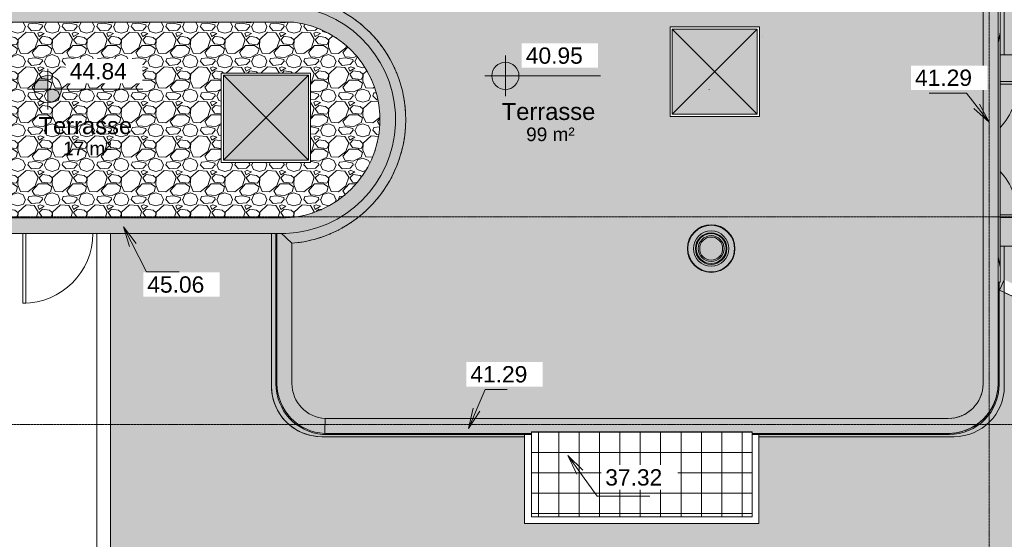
# Model space of a CAD drawing. Header units: millimetres. Extents: x -59616 to 35213, y -20402 to 53287.
# Tile 233 of 256: x 11763 to 26255, y 11124 to 18765. Entities that reach past the tile are written whole.
import ezdxf

# ---------------------------------------------------------------- set-up
doc = ezdxf.new("R2010")
doc.units = ezdxf.units.MM
doc.linetypes.add('Ligne de quadrillage', pattern=[22.225, 12.7, -3.175, 3.175, -3.175])
for name, color, linetype, lineweight in [('A-AREA-IDEN', 2, 'Continuous', 9), ('A-DOOR', 31, 'Continuous', 9), ('A-FLOR', 192, 'Continuous', 9), ('A-FLOR-PATT', 8, 'Continuous', 9), ('A-GENM', 13, 'Continuous', 9), ('A-WALL', 113, 'Continuous', 9), ('G-ANNO-DIMS', 111, 'Continuous', 9), ('I-WALL', 2, 'Continuous', 9), ('S-GRID', 1, 'Continuous', 9)]:
    doc.layers.add(name, color=color, linetype=linetype, lineweight=lineweight)
doc.styles.add('Arial_1', font='arial.ttf', dxfattribs={"height": 200})
doc.styles.add('Arial_2', font='arial.ttf', dxfattribs={"height": 240})
doc.styles.add('Arial_B_1', font='txt', dxfattribs={"height": 250})

# ---------------------------------------------------------------- blocks, each defined once
blk = doc.blocks.new('PVC Double - Panneaux vitrés haut - 2m x 2_20m-1043363-Niveau Toiture')
at = {"layer": 'A-DOOR'}
for p, q in [((-1000, -768), (-1000, -1035)), ((-960, -1035), (-960, -768)), ((960, -1035), (960, -768)), ((1000, -768), (1000, -1035)), ((-1000, -1035), (-960, -1035)), ((1000, -1035), (960, -1035))]:
    blk.add_line(p, q, dxfattribs=at)
for centre, start, end in [((-1000, -35), 270, 312.7647), ((1000, -35), 227.2353, 270)]:
    blk.add_arc(centre, 1000, start, end, dxfattribs=at)
blk = doc.blocks.new('PVC Panneau Vitré - Traverse - 103m x 2_20m-1054611-Niveau Toiture')
at = {"layer": 'A-DOOR'}
for p, q in [((515, 1140), (475, 1140)), ((475, 1140), (475, 113.75)), ((515, 113.75), (515, 1140))]:
    blk.add_line(p, q, dxfattribs=at)
blk.add_arc((515, 110), 1030, 90, 179.790802, dxfattribs=at)
blk = doc.blocks.new('Famille 0 - Famille 120x120-1161489-Niveau Toiture')
at = {"layer": 'A-GENM'}
blk.add_hatch(color=256, dxfattribs=at).paths.add_polyline_path([(625, -625), (625, 625), (-625, 625), (-625, -625), (416, -625)])
for p, q in [((657, 657), (-658, 657)), ((-658, 657), (-658, -658)), ((625, 625), (-625, -625)), ((625, -625), (-625, 625)), ((625, 625), (-625, 625)), ((-625, 625), (-625, -625)), ((-625, 625), (625, 625)), ((-625, -625), (-625, 625)), ((625, -625), (625, 625)), ((625, 625), (625, -625)), ((657, -658), (657, 657)), ((80, 260), (80, 260)), ((80, 260), (80, 260)), ((-696, -516), (-697, -517)), ((-658, -658), (657, -658)), ((-625, -625), (625, -625)), ((625, -625), (-625, -625))]:
    blk.add_line(p, q, dxfattribs=at)
blk = doc.blocks.new('Famille 0 - Famille 120x120-V2-Niveau Toiture')
at = {"layer": 'A-GENM'}
blk.add_hatch(color=256, dxfattribs=at).paths.add_polyline_path([(22618, 17375), (22618, 18625), (21368, 18625), (21368, 17375), (21775, 17375)])
for p, q in [((22651, 18658), (21336, 18658)), ((21336, 18658), (21336, 17343)), ((21368, 17375), (22618, 18625)), ((21368, 18625), (22618, 17375)), ((21368, 18625), (21368, 17375)), ((22618, 18625), (21368, 18625)), ((21368, 18625), (22618, 18625)), ((21368, 17375), (21368, 18625)), ((22618, 17375), (22618, 18625)), ((22618, 18625), (22618, 17375)), ((22651, 17343), (22651, 18658)), ((22651, 18658), (22651, 17343)), ((22651, 18658), (22651, 18658)), ((22689, 18517), (22690, 18518)), ((21912, 17741), (21912, 17740)), ((21912, 17741), (21912, 17740)), ((21336, 17343), (22651, 17343)), ((21368, 17375), (22618, 17375)), ((22618, 17375), (21368, 17375)), ((22651, 17343), (22651, 17343))]:
    blk.add_line(p, q, dxfattribs=at)
blk = doc.blocks.new('Tube de toiture1 - Tube de toiture-1176081-Niveau Toiture')
at = {"layer": 'A-GENM'}
h = blk.add_hatch(color=9, dxfattribs=at)
h.paths.add_polyline_path([(-15049, 21940), (-15055, 22005), (-15072, 22067), (-15101, 22125), (-15140, 22176), (-15192, 22222), (-15246, 22255), (-15305, 22277), (-15367, 22289), (-15431, 22289), (-15495, 22277), (-15555, 22254), (-15610, 22220), (-15661, 22171), (-15698, 22121), (-15726, 22064), (-15743, 22003), (-15749, 21940), (-15743, 21876), (-15725, 21814), (-15696, 21756), (-15657, 21705), (-15605, 21658), (-15551, 21626), (-15492, 21603), (-15430, 21592), (-15366, 21592), (-15303, 21604), (-15243, 21627), (-15188, 21661), (-15136, 21710), (-15099, 21760), (-15072, 21817), (-15055, 21877), (-15052, 21900)])
h.paths.add_polyline_path([(-15056, 21940), (-15063, 21874), (-15082, 21811), (-15110, 21757), (-15148, 21707), (-15194, 21666), (-15247, 21633), (-15306, 21611), (-15372, 21599), (-15431, 21599), (-15493, 21611), (-15555, 21636), (-15606, 21668), (-15652, 21710), (-15690, 21761), (-15719, 21821), (-15736, 21879), (-15741, 21940), (-15735, 22005), (-15715, 22070), (-15688, 22124), (-15649, 22173), (-15604, 22214), (-15551, 22247), (-15491, 22270), (-15426, 22281), (-15367, 22281), (-15304, 22270), (-15243, 22245), (-15191, 22212), (-15146, 22171), (-15107, 22120), (-15078, 22060), (-15062, 22002), (-15060, 21984)])
for points in [[(-15056, 21940), (-15062, 22003), (-15079, 22064), (-15108, 22121), (-15146, 22171), (-15192, 22214), (-15246, 22247), (-15305, 22270), (-15367, 22281), (-15430, 22281), (-15492, 22270), (-15551, 22247), (-15605, 22214), (-15652, 22171), (-15690, 22121), (-15718, 22064), (-15735, 22003), (-15741, 21940), (-15659, 21940), (-15653, 21994), (-15636, 22046), (-15609, 22093), (-15573, 22134), (-15529, 22166), (-15479, 22188), (-15426, 22199), (-15372, 22199), (-15318, 22188), (-15269, 22166), (-15225, 22134), (-15188, 22093), (-15161, 22046), (-15144, 21994), (-15139, 21940)], [(-15056, 21940), (-15139, 21940), (-15144, 21886), (-15161, 21835), (-15188, 21787), (-15225, 21747), (-15269, 21715), (-15318, 21693), (-15372, 21682), (-15426, 21682), (-15479, 21693), (-15529, 21715), (-15573, 21747), (-15609, 21787), (-15636, 21835), (-15653, 21886), (-15659, 21940), (-15741, 21940), (-15735, 21877), (-15718, 21817), (-15690, 21760), (-15652, 21710), (-15605, 21667), (-15551, 21634), (-15492, 21611), (-15430, 21599), (-15367, 21599), (-15305, 21611), (-15246, 21634), (-15192, 21667), (-15146, 21710), (-15108, 21760), (-15079, 21817), (-15062, 21877)]]:
    blk.add_hatch(color=9, dxfattribs=at).paths.add_polyline_path(points)
h = blk.add_hatch(color=9, dxfattribs=at)
h.paths.add_polyline_path([(-15139, 21940), (-15144, 21994), (-15161, 22046), (-15188, 22093), (-15225, 22134), (-15269, 22166), (-15318, 22188), (-15372, 22199), (-15426, 22199), (-15479, 22188), (-15529, 22166), (-15573, 22134), (-15609, 22093), (-15636, 22046), (-15653, 21994), (-15659, 21940), (-15653, 21886), (-15636, 21835), (-15609, 21787), (-15573, 21747), (-15529, 21715), (-15479, 21693), (-15426, 21682), (-15372, 21682), (-15318, 21693), (-15269, 21715), (-15225, 21747), (-15188, 21787), (-15161, 21835), (-15144, 21886)])
h.paths.add_polyline_path([(-15166, 21940), (-15172, 21889), (-15189, 21840), (-15217, 21795), (-15254, 21759), (-15298, 21731), (-15347, 21714), (-15399, 21708), (-15450, 21714), (-15500, 21731), (-15544, 21759), (-15580, 21795), (-15608, 21840), (-15625, 21889), (-15631, 21940), (-15625, 21992), (-15608, 22041), (-15580, 22085), (-15544, 22122), (-15500, 22150), (-15450, 22167), (-15399, 22173), (-15347, 22167), (-15296, 22148), (-15254, 22122), (-15217, 22085), (-15189, 22041), (-15172, 21992)])
h = blk.add_hatch(color=9, dxfattribs=at)
h.paths.add_polyline_path([(-15166, 21940), (-15173, 21994), (-15190, 22041), (-15217, 22085), (-15254, 22122), (-15298, 22150), (-15347, 22167), (-15399, 22173), (-15454, 22166), (-15502, 22148), (-15544, 22122), (-15580, 22085), (-15609, 22038), (-15625, 21992), (-15631, 21940), (-15624, 21886), (-15608, 21839), (-15580, 21795), (-15544, 21759), (-15500, 21731), (-15450, 21714), (-15399, 21708), (-15344, 21715), (-15298, 21731), (-15254, 21759), (-15217, 21795), (-15188, 21843), (-15172, 21889), (-15169, 21915)])
h.paths.add_polyline_path([(-15229, 21940), (-15235, 21897), (-15252, 21856), (-15281, 21819), (-15314, 21794), (-15355, 21777), (-15399, 21771), (-15443, 21777), (-15483, 21794), (-15518, 21821), (-15545, 21856), (-15562, 21897), (-15568, 21943), (-15562, 21984), (-15545, 22025), (-15518, 22060), (-15483, 22087), (-15443, 22104), (-15399, 22110), (-15355, 22104), (-15314, 22087), (-15279, 22060), (-15252, 22025), (-15235, 21984)])
h = blk.add_hatch(color=9, dxfattribs=at)
h.paths.add_polyline_path([(-15179, 21940), (-15185, 21992), (-15201, 22036), (-15227, 22078), (-15262, 22112), (-15303, 22139), (-15350, 22155), (-15399, 22160), (-15450, 22154), (-15494, 22139), (-15536, 22112), (-15571, 22078), (-15597, 22036), (-15613, 21989), (-15619, 21940), (-15612, 21889), (-15597, 21845), (-15568, 21800), (-15536, 21768), (-15494, 21742), (-15448, 21726), (-15399, 21720), (-15347, 21727), (-15303, 21742), (-15262, 21768), (-15227, 21803), (-15201, 21845), (-15184, 21891)])
h.paths.add_polyline_path([(-15209, 21940), (-15214, 21895), (-15231, 21852), (-15257, 21814), (-15291, 21784), (-15331, 21763), (-15376, 21752), (-15422, 21752), (-15466, 21763), (-15507, 21784), (-15541, 21814), (-15568, 21854), (-15583, 21895), (-15589, 21940), (-15583, 21986), (-15567, 22029), (-15541, 22066), (-15507, 22097), (-15466, 22118), (-15422, 22129), (-15376, 22129), (-15331, 22118), (-15291, 22097), (-15257, 22066), (-15231, 22029), (-15214, 21986)])
for radius, start, end in [(350, 0, 180), (343, 360, 180), (260, 0, 180), (232, 0, 180), (220, 0, 180), (190, 0, 180), (169, 0, 180), (350, 180, 360), (343, 180, 360), (260, 180, 360), (232, 180, 360), (220, 180, 0), (190, 180, 0), (169, 180, 360)]:
    blk.add_arc((-15399, 21940), radius, start, end, dxfattribs=at)
blk = doc.blocks.new('accortère3 - accortère-1436547-Niveau Toiture')
at = {"layer": 'A-GENM'}
for points in [[(-13407, 26163), (-22573, 26163), (-22572, 25943), (-13409, 25943), (-13407, 26161)], [(-12680, 25428), (-12682, 25476), (-12687, 25523), (-12698, 25586), (-12707, 25624), (-12719, 25663), (-12736, 25707), (-12760, 25760), (-12777, 25793), (-12803, 25834), (-12837, 25881), (-12860, 25910), (-12893, 25945), (-12927, 25978), (-12964, 26008), (-13003, 26036), (-13043, 26062), (-13085, 26085), (-13129, 26105), (-13173, 26122), (-13219, 26136), (-13278, 26150), (-13312, 26156), (-13360, 26161), (-13407, 26163), (-13409, 25943), (-13360, 25940), (-13329, 25936), (-13278, 25924), (-13251, 25916), (-13214, 25902), (-13171, 25881), (-13135, 25859), (-13109, 25842), (-13078, 25817), (-13049, 25790), (-13022, 25760), (-12991, 25720), (-12975, 25694), (-12956, 25660), (-12936, 25617), (-12925, 25586), (-12914, 25547), (-12907, 25508), (-12902, 25468), (-12900, 25428), (-12705, 25428)], [(-12680, 16254), (-12680, 19294), (-12704, 19294), (-12703, 22544), (-12680, 22544), (-12680, 25428), (-12900, 25428), (-12900, 16259), (-12684, 16254)], [(-15477, 15770), (-15485, 15845), (-15496, 15919), (-15510, 15993), (-15526, 16067), (-15546, 16139), (-15579, 16237), (-15595, 16282), (-15631, 16368), (-15662, 16433), (-15693, 16493), (-15727, 16552), (-15767, 16616), (-15809, 16678), (-15854, 16739), (-15901, 16797), (-15951, 16854), (-16017, 16922), (-16057, 16960), (-16114, 17010), (-16172, 17058), (-16232, 17103), (-16294, 17145), (-16358, 17185), (-16423, 17223), (-16490, 17257), (-16574, 17296), (-16628, 17318), (-16699, 17344), (-16770, 17367), (-16843, 17387), (-16916, 17405), (-16990, 17419), (-17065, 17430), (-17139, 17438), (-17215, 17443), (-17290, 17444), (-17365, 17443), (-17440, 17438), (-17515, 17431), (-17590, 17420), (-17664, 17407), (-17737, 17390), (-17810, 17370), (-17881, 17347), (-17952, 17322), (-18022, 17293), (-18090, 17262), (-18157, 17227), (-18223, 17190), (-18287, 17151), (-18349, 17109), (-18430, 17047), (-18468, 17017), (-18525, 16967), (-18581, 16914), (-18632, 16861), (-18682, 16805), (-18729, 16746), (-18775, 16686), (-18832, 16602), (-18864, 16549), (-18902, 16482), (-18930, 16429), (-18962, 16360), (-18991, 16291), (-19017, 16220), (-19040, 16149), (-19061, 16076), (-19078, 16003), (-19092, 15929), (-19105, 15842), (-19112, 15780), (-19006, 15668), (-18958, 15619), (-18958, 15809), (-18936, 15951), (-18901, 16090), (-18855, 16225), (-18798, 16356), (-18730, 16482), (-18651, 16602), (-18562, 16714), (-18454, 16827), (-18348, 16920), (-18235, 17005), (-18115, 17079), (-17989, 17143), (-17856, 17197), (-17722, 17239), (-17583, 17269), (-17444, 17288), (-17301, 17294), (-17158, 17289), (-17016, 17271), (-16876, 17241), (-16739, 17199), (-16606, 17146), (-16479, 17082), (-16357, 17007), (-16242, 16922), (-16135, 16827), (-16028, 16714), (-15941, 16604), (-15862, 16486), (-15794, 16362), (-15737, 16232), (-15691, 16098), (-15656, 15961), (-15632, 15809), (-15622, 15670), (-15622, 15619), (-15551, 15691), (-15484, 15762)], [(-12680, 16254), (-12900, 16259), (-12906, 16208), (-12912, 16176), (-12919, 16144), (-12932, 16106), (-12947, 16070), (-12964, 16035), (-12991, 15992), (-13007, 15970), (-13032, 15940), (-13060, 15912), (-13089, 15886), (-13120, 15862), (-13153, 15841), (-13188, 15823), (-13235, 15803), (-13260, 15794), (-13298, 15783), (-13337, 15776), (-13375, 15771), (-13415, 15770), (-13415, 15550), (-13368, 15551), (-13321, 15556), (-13275, 15563), (-13229, 15574), (-13184, 15587), (-13140, 15603), (-13098, 15622), (-13056, 15643), (-13016, 15667), (-12977, 15694), (-12941, 15723), (-12906, 15754), (-12873, 15788), (-12843, 15823), (-12814, 15861), (-12782, 15912), (-12765, 15941), (-12742, 15989), (-12724, 16035), (-12712, 16070), (-12699, 16115), (-12690, 16161), (-12683, 16220)], [(-13415, 15770), (-15477, 15770), (-15583, 15658), (-15622, 15619), (-15622, 15550), (-13415, 15550), (-13415, 15551)]]:
    blk.add_hatch(color=9, dxfattribs=at).paths.add_polyline_path(points)
for p, q in [((-13407, 26163), (-22573, 26163)), ((-13409, 25943), (-22572, 25943)), ((-12900, 16259), (-12900, 25428)), ((-12680, 22544), (-12680, 25428)), ((-12680, 16254), (-12680, 19294)), ((-15477, 15770), (-13415, 15770)), ((-15622, 15550), (-13415, 15550))]:
    blk.add_line(p, q, dxfattribs=at)
for centre, radius, start, end in [((-13415, 25428), 735, 360, 89.3972), ((-13415, 25428), 735, 85.8213, 89.3972), ((-13415, 25428), 735, 82.093, 84.5301), ((-13415, 25428), 735, 78.4407, 80.6363), ((-13415, 25428), 735, 74.7882, 76.8817), ((-13415, 25428), 735, 71.1355, 73.1734), ((-13415, 25428), 735, 67.4826, 69.4861), ((-13415, 25428), 735, 63.8294, 65.8102), ((-13415, 25428), 515, 360, 89.2894), ((-13415, 25428), 515, 83.4786, 84.9284), ((-13415, 25428), 735, 60.1758, 62.1412), ((-13415, 25428), 735, 56.5219, 58.4765), ((-13415, 25428), 735, 52.8674, 54.776), ((-13415, 25428), 735, 49.2124, 51.1553), ((-13415, 25428), 735, 45.5566, 47.4973), ((-13415, 25428), 515, 78.8299, 80.5672), ((-13415, 25428), 515, 74.3473, 76.2056), ((-13415, 25428), 515, 69.92, 71.8436), ((-13415, 25428), 515, 65.5178, 67.4811), ((-13415, 25428), 515, 61.1292, 63.118), ((-13415, 25428), 515, 56.7487, 58.7543), ((-13415, 25428), 515, 52.3735, 54.3896), ((-13415, 25428), 515, 48.0019, 50.0239), ((-13415, 25428), 515, 43.6328, 45.6567), ((-13415, 25428), 735, 41.8998, 43.8406), ((-13415, 25428), 735, 38.2419, 40.1848), ((-13415, 25428), 735, 34.5824, 36.5298), ((-13415, 25428), 735, 30.9207, 32.8753), ((-13415, 25428), 515, 39.2656, 41.2876), ((-13415, 25428), 515, 34.8998, 36.916), ((-13415, 25428), 515, 30.5352, 32.5407), ((-13415, 25428), 515, 26.1714, 28.1602), ((-13415, 25428), 735, 27.256, 29.2214), ((-13415, 25428), 735, 23.5869, 25.5678), ((-13415, 25428), 735, 19.911, 21.9146), ((-13415, 25428), 735, 16.2238, 18.2616), ((-13415, 25428), 515, 21.8084, 23.7716), ((-13415, 25428), 515, 17.4459, 19.3695), ((-13415, 25428), 515, 13.0839, 14.9422), ((-13415, 25428), 515, 8.7223, 10.4596), ((-13415, 25428), 735, 12.5155, 14.609), ((-13415, 25428), 735, 8.7608, 10.9565), ((-13415, 25428), 735, 4.8671, 7.3042), ((-13415, 25428), 515, 4.361, 5.811), ((-13415, 25428), 735, 360, 3.5759), ((-17295, 15621), 1824, 4.6982, 174.9865), ((-17295, 15621), 1824, 102.5686, 103.8445), ((-17295, 15621), 1824, 100.2119, 101.5107), ((-17295, 15621), 1824, 97.8417, 99.177), ((-17295, 15621), 1824, 95.4419, 96.8433), ((-17295, 15621), 1824, 92.1435, 94.5096), ((-17295, 15621), 1824, 85.1751, 87.5412), ((-17295, 15621), 1824, 82.8414, 84.2428), ((-17295, 15621), 1824, 80.5077, 81.843), ((-17295, 15621), 1824, 78.174, 79.4728), ((-17295, 15621), 1824, 75.8402, 77.1161), ((-17295, 15621), 1824, 116.6229, 117.8481), ((-17295, 15621), 1824, 114.2849, 115.514), ((-17295, 15621), 1824, 111.9459, 113.18), ((-17295, 15621), 1824, 109.6055, 110.846), ((-17295, 15621), 1824, 107.2632, 108.5121), ((-17295, 15621), 1824, 104.9181, 106.1783), ((-17295, 15621), 1824, 73.5064, 74.7666), ((-17295, 15621), 1824, 71.1726, 72.4215), ((-17295, 15621), 1824, 68.8387, 70.0792), ((-17295, 15621), 1824, 66.5047, 67.7388), ((-17295, 15621), 1824, 64.1707, 65.3998), ((-17295, 15621), 1824, 61.8366, 63.0618), ((-17295, 15621), 1824, 123.6328, 124.8509), ((-17295, 15621), 1824, 121.2967, 122.5165), ((-17295, 15621), 1824, 118.9601, 120.1823), ((-17295, 15621), 1824, 59.5024, 60.7246), ((-17295, 15621), 1824, 57.1682, 58.388), ((-17295, 15621), 1824, 54.8338, 56.0519), ((-17295, 15621), 1824, 132.9741, 134.1897), ((-17295, 15621), 1824, 130.6392, 131.8547), ((-17295, 15621), 1824, 128.304, 129.52), ((-17295, 15621), 1824, 125.9686, 127.1854), ((-17295, 15621), 1824, 52.4993, 53.7161), ((-17295, 15621), 1824, 50.1647, 51.3807), ((-17295, 15621), 1824, 47.8299, 49.0455), ((-17295, 15621), 1824, 137.6435, 138.8603), ((-17295, 15621), 1824, 135.3089, 136.5249), ((-17295, 15621), 1824, 45.495, 46.7106), ((-17295, 15621), 1824, 43.1598, 44.3758), ((-17295, 15621), 1824, 40.8244, 42.0412), ((-17295, 15621), 1824, 142.3124, 143.5322), ((-17295, 15621), 1824, 139.978, 141.1961), ((-17295, 15621), 1824, 38.4886, 39.7067), ((-17295, 15621), 1824, 36.1525, 37.3723), ((-17295, 15621), 1824, 33.8159, 35.0381), ((-17295, 15621), 1824, 31.4787, 32.7039), ((-17295, 15621), 1824, 29.1407, 30.3698), ((-17295, 15621), 1824, 26.8017, 28.0358), ((-17295, 15621), 1824, 24.4613, 25.7018), ((-17295, 15621), 1824, 22.119, 23.3679), ((-17295, 15621), 1824, 19.7739, 21.0341), ((-13415, 16285), 515, 270, 357.1564), ((-13415, 16285), 735, 270, 357.6199), ((-17295, 15621), 1824, 17.4244, 18.7003), ((-17295, 15621), 1824, 15.0677, 16.3665), ((-17295, 15621), 1824, 12.6975, 14.0328), ((-17295, 15621), 1824, 10.2977, 11.6991), ((-17295, 15621), 1824, 6.9994, 9.3654)]:
    blk.add_arc(centre, radius, start, end, dxfattribs=at)
blk.add_open_spline([(-12900, 16259), (-12876, 16259), (-12827, 16257), (-12754, 16256), (-12705, 16255), (-12680, 16254)], degree=3, dxfattribs=at)
blk.add_open_spline([(-15477, 15770), (-15512, 15732), (-15560, 15682), (-15609, 15632), (-15622, 15619)], degree=3, knots=[0, 0, 0, 0, 0.5, 0.6792038, 0.6792038, 0.6792038, 0.6792038], dxfattribs=at)
blk = doc.blocks.new('accortère4 - accortère-1436789-Niveau Toiture')
at = {"layer": 'A-GENM'}
h = blk.add_hatch(color=9, dxfattribs=at)
h.paths.add_polyline_path([(-12665, 16254), (-12665, 19294), (-12680, 19294), (-12680, 16254), (-12684, 16208), (-12690, 16161), (-12699, 16115), (-12712, 16070), (-12727, 16026), (-12745, 15983), (-12765, 15941), (-12789, 15900), (-12814, 15861), (-12843, 15823), (-12873, 15788), (-12918, 15744), (-12941, 15723), (-12991, 15684), (-13016, 15667), (-13071, 15636), (-13098, 15622), (-13154, 15598), (-13184, 15587), (-13241, 15571), (-13278, 15563), (-13331, 15555), (-13368, 15551), (-13415, 15550), (-15622, 15550), (-15622, 15533), (-13415, 15533), (-13322, 15538), (-13230, 15556), (-13135, 15587), (-13056, 15624), (-12977, 15673), (-12906, 15731), (-12838, 15803), (-12785, 15873), (-12739, 15954), (-12704, 16040), (-12679, 16129), (-12665, 16222)])
h.paths.add_polyline_path([(-12665, 22544), (-12665, 25443), (-12671, 25539), (-12690, 25634), (-12721, 25725), (-12764, 25812), (-12817, 25892), (-12881, 25964), (-12954, 26028), (-13041, 26085), (-13120, 26124), (-13215, 26156), (-13312, 26174), (-13402, 26180), (-14903, 26180), (-14903, 26163), (-13402, 26163), (-13360, 26161), (-13308, 26155), (-13213, 26136), (-13123, 26105), (-13038, 26062), (-12959, 26008), (-12889, 25945), (-12828, 25875), (-12777, 25798), (-12736, 25710), (-12705, 25617), (-12694, 25570), (-12685, 25508), (-12682, 25468), (-12680, 25428), (-12680, 22544), (-12671, 22544)])
h = blk.add_hatch(color=9, dxfattribs=at)
h.paths.add_polyline_path([(-12707, 25623), (-12710, 25634), (-12708, 25627)])
h.paths.add_polyline_path([(-12727, 25683), (-12742, 25725), (-12780, 25802), (-12833, 25881), (-12894, 25951), (-12965, 26013), (-13043, 26066), (-13129, 26107), (-13219, 26138), (-13237, 26141), (-13209, 26133), (-13171, 26121), (-13116, 26099), (-13041, 26062), (-12962, 26008), (-12891, 25945), (-12829, 25873), (-12780, 25798), (-12777, 25792), (-12753, 25747), (-12731, 25694), (-12729, 25690)])
for p, q in [((-14903, 26180), (-13402, 26180)), ((-12665, 25443), (-12665, 22544)), ((-12665, 19294), (-12665, 16222)), ((-15622, 15533), (-13415, 15533))]:
    blk.add_line(p, q, dxfattribs=at)
for centre, radius, start, end in [((-13402, 25443), 737, 0, 90), ((-13402, 25443), 719, 80.7987, 82.966), ((-13402, 25443), 719, 19.5828, 77.9839), ((-13402, 25443), 717, 65.1757, 68.8683), ((-13402, 25443), 717, 34.585, 62.7966), ((-13402, 25443), 717, 29.2734, 31.9357), ((-13402, 25443), 719, 14.535, 16.2873), ((-13415, 16285), 752, 270, 355.1775)]:
    blk.add_arc(centre, radius, start, end, dxfattribs=at)
blk = doc.blocks.new('accortère5 - accortère-1437152-Niveau Toiture')
at = {"layer": 'A-GENM'}
blk.add_hatch(color=9, dxfattribs=at).paths.add_polyline_path([(-15622, 10843), (-15622, 15679), (-15633, 15822), (-15657, 15963), (-15692, 16102), (-15739, 16237), (-15797, 16368), (-15866, 16493), (-15946, 16612), (-16036, 16723), (-16140, 16832), (-16243, 16922), (-16357, 17007), (-16479, 17082), (-16606, 17146), (-16739, 17199), (-16876, 17241), (-17016, 17271), (-17158, 17289), (-17301, 17294), (-17444, 17288), (-17586, 17269), (-17726, 17238), (-17862, 17195), (-17995, 17141), (-18122, 17076), (-18243, 17000), (-18358, 16914), (-18464, 16818), (-18562, 16714), (-18651, 16602), (-18730, 16482), (-18798, 16356), (-18855, 16225), (-18901, 16090), (-18936, 15951), (-18958, 15803), (-18958, 10843), (-18729, 10843), (-18728, 15803), (-18707, 15929), (-18672, 16059), (-18625, 16185), (-18567, 16306), (-18497, 16422), (-18418, 16530), (-18328, 16631), (-18230, 16722), (-18123, 16805), (-18009, 16877), (-17889, 16938), (-17764, 16987), (-17635, 17025), (-17503, 17050), (-17369, 17064), (-17234, 17064), (-17100, 17052), (-16968, 17028), (-16838, 16992), (-16713, 16943), (-16592, 16883), (-16478, 16812), (-16370, 16731), (-16271, 16640), (-16181, 16541), (-16100, 16433), (-16029, 16318), (-15970, 16197), (-15922, 16072), (-15886, 15942), (-15862, 15803), (-15851, 15675), (-15851, 10843)])
for p, q in [((-18958, 15809), (-18958, 10843)), ((-18729, 10843), (-18729, 15796)), ((-15851, 10843), (-15851, 15675)), ((-15622, 15679), (-15622, 10843)), ((-18729, 10843), (-18958, 10843)), ((-15622, 10843), (-15851, 10843))]:
    blk.add_line(p, q, dxfattribs=at)
for radius, start, end in [(1674, 2.0164, 173.5207), (1445, 2.1702, 173.0261), (1445, 108.7659, 109.2656), (1445, 103.4693, 103.8901), (1445, 98.1761, 98.4922), (1445, 92.8858, 93.065), (1445, 82.1312, 82.3105), (1445, 76.704, 77.0202), (1445, 71.3062, 71.727), (1445, 119.3714, 119.9682), (1445, 114.0664, 114.6238), (1445, 65.9307, 66.4304), (1445, 60.5725, 61.1299), (1445, 55.2281, 55.8248), (1445, 129.9985, 130.6257), (1445, 124.6818, 125.3015), (1445, 49.8948, 50.5144), (1445, 140.656, 141.2528), (1445, 135.3227, 135.9424), (1445, 44.5706, 45.1977), (1445, 39.2539, 39.8735), (1445, 146.0004, 146.5578), (1445, 33.9435, 34.5402), (1445, 151.3586, 151.8583), (1445, 28.6385, 29.1958), (1445, 156.7341, 157.1549), (1445, 23.3379, 23.8377), (1445, 162.1319, 162.4482), (1445, 18.0413, 18.4622), (1445, 12.7481, 13.0643), (1445, 167.5591, 167.7384), (1445, 7.4579, 7.6371)]:
    blk.add_arc((-17295, 15621), radius, start, end, dxfattribs=at)
blk = doc.blocks.new('Grille sol - Famille1-V8-Niveau Toiture')
at = {"layer": 'A-GENM'}
h = blk.add_hatch(dxfattribs=at)
h.set_pattern_fill('FP_8', color=256, style=0, pattern_type=2)
h.set_pattern_definition([(90, (-14200.43, -22903.53), (-300, 2e-14), []), (180, (-14200.43, -22903.53), (4e-14, -300), [])])
h.paths.add_polyline_path([(625, 1625), (-625, 1625), (-625, -1625), (625, -1625), (625, -637)])
for p, q in [((-625, 1625), (-625, -1625)), ((625, 1625), (-625, 1625)), ((625, -1625), (625, 1625)), ((-625, -1625), (625, -1625))]:
    blk.add_line(p, q, dxfattribs=at)
blk = doc.blocks.new('Cotes d_élévation - Cote d_élévation - Cible remplie-10655-Niveau Toiture')
at = {"layer": 'G-ANNO-DIMS'}
h = blk.add_hatch(color=256, dxfattribs=at)
edge = h.paths.add_edge_path()
edge.add_line((0, 0), (-2, 0))
edge.add_arc((0, 0), 2, 90, 180, ccw=False)
edge.add_line((0, 2), (0, 0))
h = blk.add_hatch(color=256, dxfattribs=at)
edge = h.paths.add_edge_path()
edge.add_line((0, 0), (2, 0))
edge.add_arc((0, 0), 2, 270, 360, ccw=False)
edge.add_line((0, -2), (0, 0))
for p, q in [((0, -3), (0, 3)), ((-3, 0), (14, 0))]:
    blk.add_line(p, q, dxfattribs=at)
blk.add_circle((0, 0), 2, dxfattribs=at)

msp = doc.modelspace()

# ---------------------------------------------------------------- hatches: boundary and pattern name
at = {"layer": 'A-FLOR'}
msp.add_hatch(color=10, dxfattribs=at).paths.add_polyline_path([(21940.339, 15229.437), (21985.809, 15235.889), (22024.995, 15252.12), (22061.945, 15281.484), (22086.967, 15314.092), (22103.881, 15354.927), (22109.65, 15398.748), (22103.881, 15442.569), (22085.37, 15485.484), (22060.06, 15518.469), (22024.995, 15545.375), (21984.16, 15562.29), (21937.865, 15567.733), (21892.774, 15560.739), (21855.684, 15545.375), (21819.676, 15517.241), (21793.712, 15483.403), (21776.797, 15442.569), (21771.028, 15398.748), (21776.797, 15354.927), (21795.308, 15312.011), (21822.301, 15277.736), (21855.684, 15252.12), (21896.518, 15235.206)])
at = {"layer": 'A-FLOR-PATT'}
h = msp.add_hatch(color=256, dxfattribs=at)
h.paths.add_polyline_path([(31180.267, 8706.03), (31469.382, 8706.03), (31469.382, 25496.585), (27927.56, 25496.585), (28092.2, 25417.929), (28597.234, 25183.472), (29015.007, 24992.185), (29207.851, 24885.676), (29394.56, 24768.746), (29574.573, 24641.749), (29747.348, 24505.066), (29913.043, 24358.475), (30070.409, 24202.977), (30218.969, 24039.045), (30358.271, 23867.176), (30489.088, 23686.277), (30609.774, 23498.468), (30719.966, 23304.315), (30819.331, 23104.405), (30907.569, 22899.341), (30984.415, 22689.741), (31047.881, 22481.488), (31099.538, 22269.997), (31139.222, 22055.936), (31166.806, 21839.982), (31182.205, 21622.818), (31185.369, 21405.133), (31164.692, 19884.281), (26254.376, 19742.492), (26254.387, 18249.969), (26703.811, 18249.969), (26703.811, 15436.199), (26254.376, 15436.199), (26254.745, 14941.447), (31180.267, 12654.709), (31180.267, 8906.03)])
h.paths.add_polyline_path([(26254.387, 14941.625), (26254.387, 14941.628), (26319.33, 14995.235)])
h.paths.add_polyline_path([(29210.455, 15138.163), (29074.204, 15144.282), (28939.049, 15162.59), (28806.079, 15192.939), (28676.366, 15235.086), (28550.952, 15288.69), (28430.848, 15353.321), (28317.022, 15428.457), (28210.388, 15513.494), (28111.807, 15607.748), (28022.071, 15710.458), (27941.904, 15820.799), (27871.95, 15937.882), (27812.773, 16060.765), (27764.849, 16188.457), (27728.565, 16319.931), (27704.212, 16454.128), (27691.986, 16589.968), (27691.986, 16726.357), (27704.212, 16862.197), (27728.565, 16996.395), (27764.849, 17127.869), (27812.773, 17255.561), (27871.95, 17378.443), (27941.904, 17495.526), (28022.071, 17605.867), (28111.807, 17708.578), (28210.388, 17802.831), (28317.022, 17887.869), (28430.848, 17963.005), (28550.952, 18027.635), (28676.366, 18081.24), (28806.079, 18123.386), (28939.049, 18153.736), (29074.204, 18172.044), (29210.455, 18178.163), (29346.707, 18172.044), (29481.862, 18153.736), (29614.831, 18123.386), (29744.545, 18081.24), (29869.959, 18027.635), (29990.062, 17963.005), (30103.889, 17887.869), (30210.522, 17802.831), (30309.103, 17708.578), (30398.839, 17605.867), (30479.007, 17495.526), (30548.96, 17378.443), (30608.138, 17255.561), (30656.061, 17127.869), (30692.346, 16996.395), (30716.699, 16862.197), (30728.925, 16726.357), (30728.925, 16589.968), (30716.699, 16454.128), (30692.346, 16319.931), (30656.061, 16188.457), (30608.138, 16060.765), (30548.96, 15937.882), (30479.007, 15820.799), (30398.839, 15710.458), (30309.103, 15607.748), (30210.522, 15513.494), (30103.889, 15428.457), (29990.062, 15353.321), (29869.959, 15288.69), (29744.545, 15235.086), (29614.831, 15192.939), (29481.862, 15162.59), (29346.707, 15144.282), (29240.619, 15139.517)])
h = msp.add_hatch(color=256, dxfattribs=at)
h.paths.add_polyline_path([(17295.689, 12632.877), (19193.952, 12632.877), (19193.952, 12665.142), (16221.55, 12665.142), (16124.392, 12680.093), (16035.586, 12705.242), (15953.718, 12739.266), (15868.545, 12788.539), (15796.706, 12842.536), (15725.875, 12912.028), (15667.471, 12985.893), (15619.799, 13064.241), (15581.647, 13148.981), (15554.729, 13235.207), (15538.342, 13323.94), (15532.723, 13414.531), (15532.723, 15622.071), (15468.952, 15622.071), (15468.952, 13372.877), (15475.282, 13276.287), (15494.166, 13181.351), (15525.281, 13089.691), (15568.093, 13002.877), (15621.87, 12922.393), (15685.693, 12849.618), (15758.468, 12785.795), (15838.952, 12732.018), (15925.766, 12689.206), (16017.425, 12658.092), (16115.312, 12639.014), (16208.952, 12632.877)])
h.paths.add_polyline_path([(22643.952, 12632.877), (25523.308, 12633.462), (25616.98, 12640.404), (25705.903, 12658.092), (25797.562, 12689.206), (25884.376, 12732.018), (25964.86, 12785.795), (26037.635, 12849.618), (26101.458, 12922.393), (26155.235, 13002.877), (26198.047, 13089.691), (26229.162, 13181.351), (26248.141, 13277.74), (26254.376, 13372.877), (26254.376, 15436.199), (26191.605, 15436.199), (26191.605, 14902.742), (26180.042, 14902.742), (26180.042, 13402.194), (26173.737, 13305.989), (26154.928, 13211.431), (26121.904, 13116.011), (26079.024, 13030.267), (26024.614, 12949.948), (25957.76, 12875.403), (25891.189, 12817.124), (25804.017, 12760.19), (25717.285, 12718.612), (25627.708, 12689.054), (25536.792, 12671.29), (25428.031, 12665.142), (22643.952, 12665.142)])
h.paths.add_polyline_path([(25792.427, 12777.045), (25804.017, 12783.223), (25795.987, 12779.171), (25793.227, 12777.469)])
h.paths.add_polyline_path([(25849.031, 12813.3), (25882.548, 12836.368), (25891.679, 12845.53), (25869.046, 12827.517)])
h.paths.add_polyline_path([(25910.104, 12860.533), (25953.558, 12899.626), (26015.833, 12972.131), (26065.352, 13047.104), (26065.352, 13049.72), (26052.384, 13028.286), (26027.733, 12991.023), (25998.045, 12951.916), (25968.588, 12917.809), (25932.258, 12881.074)])
h.paths.add_polyline_path([(26092.344, 13101.84), (26106.928, 13133.003), (26104.062, 13127.182), (26096.459, 13110.739)])
h.paths.add_polyline_path([(26254.376, 18249.969), (26253.356, 22663.752), (26248.046, 22744.768), (26229.162, 22839.704), (26198.047, 22931.364), (26155.235, 23018.178), (26096.909, 23103.848), (26037.635, 23171.437), (25964.86, 23235.26), (25881.108, 23290.649), (25797.562, 23331.849), (25705.903, 23362.963), (25608.831, 23381.987), (25507.828, 23388.178), (22643.952, 23388.178), (22643.952, 23323.278), (25428.054, 23323.278), (25526.587, 23316.396), (25614.486, 23299.562), (25701.728, 23271.574), (25783.762, 23233.937), (25857.197, 23189.544), (25929.012, 23133.28), (25997.017, 23064.31), (26050.167, 22996.324), (26096.983, 22918.882), (26136.162, 22830.115), (26162.184, 22745.216), (26178.048, 22658.242), (26183.519, 22567.789), (26183.519, 19633.178), (26191.605, 19633.178), (26191.605, 18249.969)])
h.paths.add_polyline_path([(15468.952, 18963.989), (15542.723, 18963.989), (15542.723, 22586.184), (15548.557, 22679.676), (15566.198, 22772.43), (15596.694, 22865.187), (15636.541, 22949.403), (15689.764, 23032.037), (15743.394, 23097.615), (15817.069, 23166.489), (15893.836, 23221.89), (15974.939, 23266.38), (16059.342, 23300.157), (16147.384, 23323.278), (19193.952, 23323.278), (19193.952, 23388.178), (16208.952, 23388.178), (16112.362, 23381.847), (16017.425, 23362.963), (15925.766, 23331.849), (15835.009, 23286.403), (15758.468, 23235.26), (15684.093, 23169.613), (15621.87, 23098.662), (15564.164, 23010.211), (15525.281, 22931.364), (15494.166, 22839.704), (15475.282, 22744.768), (15468.952, 22648.178), (15468.952, 19002.723)])
h.paths.add_polyline_path([(26162.855, 19633.178), (26163.233, 19633.178), (26162.855, 19861.47)])
h.paths.add_polyline_path([(26158.136, 22645.558), (26155.227, 22672.382), (26156.452, 22661.089), (26156.944, 22656.554)])
h.paths.add_polyline_path([(26143.084, 22733.429), (26136.162, 22764.024), (26137.17, 22757.802), (26139.993, 22746.167)])
h.paths.add_polyline_path([(26117.583, 22818.754), (26104.72, 22854.308), (26104.72, 22852.109), (26112.153, 22832.836)])
h.paths.add_polyline_path([(26081.984, 22900.413), (26061.362, 22940.439), (26008.29, 23018.791), (25944.485, 23090.648), (25872.336, 23153.241), (25792.339, 23206.117), (25704.277, 23248.76), (25615.386, 23278.523), (25519.095, 23297.023), (25414.797, 23302.992), (22643.952, 23302.992), (22643.952, 23300.414), (25456.603, 23299.485), (25478.859, 23298.561), (25526.873, 23293.628), (25586.001, 23282.881), (25622.043, 23274.183), (25670.618, 23258.981), (25713.615, 23242.448), (25764.03, 23218.73), (25808.195, 23194.016), (25841.145, 23173.018), (25881.563, 23143.411), (25909.905, 23120.368), (25954.175, 23078.127), (25977.771, 23053.208), (26017.47, 23003.824), (26036.358, 22977.816), (26070.306, 22921.885), (26071.94, 22918.882)])
h.paths.add_polyline_path([(16145.527, 23298.58), (16266.785, 23298.58), (16294.775, 23300.414), (19193.952, 23300.414), (19193.952, 23302.992), (16144.004, 23302.024), (16131.301, 23298.58), (16145.369, 23298.58)])
h = msp.add_hatch(color=10, dxfattribs=at)
h.paths.add_polyline_path([(16261.864, 12900.301), (25442.329, 12900.859), (25475.769, 12902.763), (25517.555, 12908.437), (25547.289, 12914.304), (25591.245, 12927.056), (25623.583, 12938.884), (25661.928, 12956.585), (25695.137, 12975.007), (25728.589, 12997.134), (25760.217, 13021.799), (25789.829, 13048.85), (25817.245, 13078.124), (25842.998, 13110.471), (25864.841, 13142.619), (25890.323, 13189.296), (25901.849, 13213.719), (25916.092, 13251.213), (25927.374, 13289.702), (25937.053, 13339.936), (25941.476, 13381.956), (25942.855, 13422.407), (25941.812, 22592.227), (25939.624, 22620.999), (25935.232, 22653.633), (25924.004, 22702.511), (25916.095, 22729.496), (25901.853, 22766.989), (25881.108, 22809.612), (25864.847, 22838.088), (25833.745, 22881.966), (25808.697, 22911.719), (25789.839, 22931.855), (25752.351, 22965.05), (25717.074, 22991.197), (25686.952, 23010.249), (25647.625, 23030.848), (25611.108, 23046.394), (25576.958, 23058.113), (25547.311, 23066.407), (25503.26, 23074.724), (25468.13, 23078.85), (25399.748, 23080.414), (16285.067, 23079.65), (16210.466, 23073.171), (16135.673, 23055.215), (16061.031, 23024.297), (15989.212, 22979.579), (15930.711, 22929.614), (15877.571, 22867.087), (15836.027, 22799.294), (15804.944, 22723.962), (15786.168, 22645.052), (15779.911, 22558.171), (15779.911, 19111.557), (15854.748, 19103.433), (15929.186, 19092.226), (16003.099, 19077.958), (16076.36, 19060.652), (16148.844, 19040.337), (16220.428, 19017.048), (16315.097, 18980.715), (16378.23, 18953.358), (16439.886, 18923.873), (16499.944, 18892.386), (16560.645, 18857.556), (16624.336, 18817.429), (16686.316, 18774.707), (16746.481, 18729.465), (16804.727, 18681.778), (16860.956, 18631.728), (16915.071, 18579.4), (16966.981, 18524.883), (17016.597, 18468.271), (17063.834, 18409.66), (17108.613, 18349.149), (17150.856, 18286.842), (17190.492, 18222.844), (17228.723, 18154.778), (17261.677, 18090.217), (17295.689, 18015.516), (17321.682, 17952.172), (17347.542, 17880.841), (17370.099, 17809.649), (17389.855, 17737.011), (17406.598, 17663.619), (17420.678, 17586.93), (17430.93, 17515.076), (17438.576, 17438.528), (17442.93, 17365.032), (17444.17, 17285.228), (17442.516, 17214.51), (17434.859, 17113.13), (17426.492, 17042.969), (17415.448, 16973.299), (17401.764, 16904.256), (17385.49, 16835.974), (17366.686, 16768.587), (17343.096, 16695.926), (17318.039, 16628.046), (17288.251, 16556.789), (17257.275, 16490.333), (17222.147, 16422.536), (17185.362, 16358.1), (17145.31, 16294.228), (17102.789, 16232.248), (17057.678, 16171.984), (17010.119, 16113.634), (16960.192, 16057.295), (16907.983, 16003.065), (16834.556, 15934.289), (16797.077, 15901.296), (16720.625, 15840.591), (16678.157, 15809.019), (16598.953, 15756.066), (16549.13, 15725.22), (16465.913, 15679.176), (16419.561, 15655.389), (16332.105, 15615.916), (16281.648, 15595.081), (16193.193, 15563.58), (16139.231, 15546.352), (16040.645, 15520.447), (15971.914, 15505.53), (15902.498, 15493.238), (15832.532, 15483.612), (15769.911, 15477.162), (15771.065, 13384.191), (15773.092, 13360.64), (15775.856, 13336.516), (15783.255, 13298.072), (15793.554, 13260.3), (15806.693, 13223.42), (15822.597, 13187.646), (15841.173, 13153.183), (15862.314, 13120.232), (15886.75, 13088.016), (15911.788, 13059.614), (15946.727, 13026.539), (15969.877, 13007.193), (16014.088, 12976.973), (16035.237, 12964.18), (16070.179, 12946.521), (16115.312, 12928.643), (16143.575, 12919.408), (16181.605, 12910.11), (16220.232, 12903.729), (16261.488, 12900.301)])
h.paths.add_polyline_path([(21940.339, 15048.748), (21876.027, 15054.707), (21813.905, 15072.383), (21756.088, 15101.172), (21704.546, 15140.095), (21658.241, 15192.335), (21625.74, 15246.075), (21603.317, 15305.014), (21591.832, 15367.001), (21591.832, 15431.042), (21603.7, 15494.53), (21627.032, 15554.756), (21661.033, 15609.67), (21709.587, 15661.208), (21760.027, 15698.285), (21816.608, 15725.882), (21876.027, 15742.788), (21940.339, 15748.748), (22004.652, 15742.788), (22066.774, 15725.113), (22124.59, 15696.324), (22176.133, 15657.401), (22222.437, 15605.16), (22254.939, 15551.421), (22277.361, 15492.482), (22288.846, 15431.042), (22288.846, 15366.454), (22276.027, 15300.51), (22253.646, 15242.739), (22219.645, 15187.826), (22171.091, 15136.288), (22120.651, 15099.21), (22064.071, 15071.613), (22004.652, 15054.707), (21984.16, 15052.808)])
h.paths.add_polyline_path([(22618.01, 17342.858), (21335.705, 17342.858), (21335.705, 18657.858), (22650.944, 18657.858), (22650.505, 17342.858), (22644.903, 17342.858)])
h.paths.add_polyline_path([(16893.448, 20918.316), (16855.027, 20918.316), (16854.101, 21481.016), (16855.354, 22143.716), (17985.174, 22143.716), (17985.174, 20918.316), (16894.556, 20918.316)])
h.paths.add_polyline_path([(21787.473, 20958.316), (21748.492, 20958.316), (21748.492, 22183.716), (22874.829, 22183.716), (22873.721, 20958.316), (21805.634, 20958.316)])
h = msp.add_hatch(dxfattribs=at)
h.set_pattern_fill('FP_2', color=256, style=0, pattern_type=2)
h.set_pattern_definition([(228.013, (-1618.817, 26787.36), (-4063.98296, -4572.01447), [68.344, -6766.097]), (184.97, (-1664.537, 26736.56), (6095.998235, 508.027554), [117.281, -11610.81]), (132.51, (-1781.377, 26726.4), (5079.95691, -5588.039916), [82.696, -8186.944]), (267.274, (-1979.497, 26599.4), (507.94474, 10160.002387), [106.801, -10573.287]), (292.834, (-1984.577, 26492.72), (-2540.036433, 6095.984792), [104.727, -10367.961]), (357.274, (-1943.937, 26396.2), (-10160.002387, 507.94474), [106.801, -10573.287]), (37.694, (-1837.257, 26391.119), (-6604.021272, -5079.971602), [141.239, -13982.623]), (72.255, (-1725.497, 26477.479), (3556.064373, 11175.979774), [133.344, -13201.051]), (121.43, (-1684.857, 26604.48), (-4064.05045, 6603.968875), [107.163, -10609.109]), (175.236, (-1740.737, 26695.92), (5587.99703, -508.03486), [122.343, -5994.788]), (222.397, (-1862.657, 26706.079), (-6096.042793, -5587.953647), [158.216, -15663.354]), (138.814, (-1476.577, 26594.32), (-3555.99644, 3048.00451), [54.001, -5346.113]), (171.469, (-1517.217, 26629.88), (6603.995273, -1016.026947), [102.736, -10170.928]), (225, (-1618.8, 26645.12), (6e-14, -507.9997), [71.842, -646.578]), (203.199, (-1654.38, 26706.08), (2539.99304, 1016.019), [38.688, -3830.124]), (291.801, (-1689.94, 26690.84), (-507.98935, 1524.0036), [54.713, -2680.951]), (30.964, (-1669.62, 26640.04), (1523.9959, 1016.0063), [88.864, -2873.26]), (161.565, (-1593.42, 26685.76), (1015.9995, -508.0012), [64.257, -1542.18]), (16.389, (-1984.577, 26690.84), (5080.014183, 1523.951934), [90.018, -8911.765]), (70.346, (-1898.217, 26716.24), (-2032.017584, -5587.99429), [75.52, -7476.443]), (293.199, (-1593.42, 26787.36), (-1016.019, 2539.99304), [77.376, -3791.437]), (343.611, (-1562.937, 26716.24), (-5080.014183, 1523.951934), [90.018, -8911.765]), (339.444, (-1984.577, 26375.88), (-2540.00121, 1015.99825), [86.807, -4253.547]), (294.775, (-1903.297, 26345.4), (-2539.986605, 5588.006294), [72.734, -7200.719]), (66.801, (-1588.34, 26279.36), (1016.019, 2539.99304), [77.376, -3791.437]), (17.354, (-1557.857, 26350.48), (-6604.00137, -2031.997042), [85.157, -8430.475]), (69.444, (-1837.257, 26279.36), (-1015.99825, -2540.00121), [43.404, -4296.951]), (101.31, (-1618.82, 26279.36), (-508.0024, 2031.99947), [25.903, -2564.399]), (165.964, (-1623.9, 26304.76), (1524.0019, -507.99336), [104.727, -1989.811]), (186.009, (-1725.497, 26330.16), (5079.99949, 507.999348), [97.053, -9608.273]), (303.69, (-1669.62, 26594.32), (-507.9988, 1016.00085), [73.265, -1758.355]), (353.157, (-1628.977, 26533.36), (8635.99603, -1016.034418), [127.911, -12663.202]), (60.945, (-1501.977, 26518.12), (-2032.0253, -3555.98588), [52.302, -5177.878]), (90, (-1476.6, 26563.84), (-508, 508), [30.48, -477.52]), (120.256, (-1735.657, 26345.4), (2031.972207, -3556.015085), [70.573, -6986.788]), (48.013, (-1771.217, 26406.36), (4063.98296, 4572.01447), [136.689, -6697.752]), (0, (-1679.8, 26507.96), (508, 508), [132.08, -375.92]), (325.305, (-1547.697, 26507.96), (-5080.009366, 3555.98659), [80.322, -7951.863]), (254.055, (-1481.66, 26462.24), (-507.98612, -2032.00347), [73.966, -3624.33]), (207.646, (-1501.977, 26391.12), (-9651.997681, -5080.003305), [120.429, -11922.493]), (175.426, (-1608.657, 26335.24), (-6603.999606, 508.009387), [127.406, -12613.17])])
h.paths.add_polyline_path([(10842.648, 15835.821), (10842.648, 15850.821), (15680.974, 15851.305), (15814.266, 15863.055), (15945.777, 15887.052), (16076.087, 15923.702), (16203.219, 15972.792), (16325.292, 16033.721), (16441.246, 16106.022), (16549.13, 16188.301), (16640.236, 16270.952), (16731.082, 16370.28), (16812.291, 16477.631), (16883.158, 16592.073), (16943.114, 16712.73), (16991.504, 16838.203), (17028.041, 16967.757), (17052.365, 17100.148), (17064.264, 17234.228), (17062.736, 17377.988), (17048.754, 17511.737), (17022.432, 17643.48), (16984.04, 17772.07), (16933.954, 17896.401), (16871.548, 18017.155), (16797.603, 18132.114), (16718.728, 18233.56), (16627.478, 18330.902), (16527.719, 18419.352), (16420.283, 18498.202), (16306.052, 18566.813), (16175.851, 18628.365), (16058.717, 18671.745), (15928.686, 18706.545), (15795.98, 18729.094), (10842.648, 18729.094), (10842.648, 18744.094), (10835.885, 18744.094), (10835.885, 15835.821)])
h.paths.add_polyline_path([(15975.45, 16665.296), (14729.502, 16665.296), (14729.502, 17980.296), (16044.502, 17980.296), (16044.502, 16665.296), (15984.166, 16665.296)])
for points in [[(26191.605, 15122.088), (26191.605, 18583.628), (26178.278, 18488.468), (26162.855, 18427.524), (26162.855, 15278.191), (26182.285, 15193.394)], [(26703.811, 15436.199), (26703.811, 18249.969), (26191.605, 18249.969), (26191.605, 15436.199), (26254.387, 15436.199)], [(13098.721, 8906.03), (15494.166, 13181.351), (15475.187, 13277.74), (15468.952, 13372.877), (13113.123, 15622.071), (13098.721, 15622.071), (13098.721, 10415.248)], [(15468.952, 13372.877), (15468.952, 15622.071), (13113.123, 15622.071), (15429.293, 13410.74)], [(13098.721, 8906.03), (30980.267, 8906.03), (30980.267, 12560.134), (26254.376, 14754.191), (26254.376, 13372.877), (26248.046, 13276.287), (26229.162, 13181.351), (26198.047, 13089.691), (26155.235, 13002.877), (26101.458, 12922.393), (26034.717, 12847.058), (25964.86, 12785.795), (25881.108, 12730.406), (25797.562, 12689.206), (25705.903, 12658.092), (25610.966, 12639.208), (25507.828, 12632.877), (22643.952, 12632.877), (22643.952, 11353.925), (19193.952, 11353.925), (19193.952, 12632.877), (16208.952, 12632.877), (16112.362, 12639.208), (16017.425, 12658.092), (15925.766, 12689.206), (15838.952, 12732.018), (15751.891, 12791.563), (15685.693, 12849.618), (15621.87, 12922.393), (15568.093, 13002.877), (15525.281, 13089.691), (15494.166, 13181.351), (13944.33, 10415.248)]]:
    msp.add_hatch(color=256, dxfattribs=at).paths.add_polyline_path(points)

# ---------------------------------------------------------------- linework, layer by layer
at = {"layer": 'A-FLOR'}
for p, q in [((26254.376, 18249.969), (26254.376, 22648.178)), ((26191.605, 15122.088), (26191.605, 18583.628)), ((26173.383, 18466.294), (26163.12, 18427.475)), ((26703.811, 18249.969), (26191.605, 18249.969)), ((15468.952, 15622.071), (15468.952, 13372.877)), ((26191.605, 15436.199), (26703.811, 15436.199)), ((26254.376, 13372.877), (26254.376, 15436.199)), ((26254.376, 14941.618), (26254.387, 14941.614)), ((26254.376, 14754.191), (30980.267, 12560.134)), ((16208.952, 12632.877), (19193.952, 12632.877)), ((22643.952, 12632.877), (22643.952, 12632.877)), ((22643.952, 12632.877), (25514.376, 12632.877))]:
    msp.add_line(p, q, dxfattribs=at)
at = {"layer": 'A-FLOR', "flags": 128}
msp.add_lwpolyline([(26191.605, 18583.628), (26180.957, 18502.168), (26179.525, 18494.68)], dxfattribs=at)
at = {"layer": 'A-FLOR'}
for centre, start, end in [((16208.952, 13372.877), 180, 270), ((16208.952, 13372.877), 180, 195), ((25514.376, 13372.877), 270, 0), ((25514.376, 13372.877), 270, 0), ((16208.952, 13372.877), 195, 270)]:
    msp.add_arc(centre, 740, start, end, dxfattribs=at)
at = {"layer": 'A-WALL'}
for p, q in [((26191.605, 19633.178), (26191.605, 18583.628)), ((12898.721, 8706.03), (12898.721, 15622.071)), ((13098.721, 15622.071), (13098.721, 10588.477)), ((26191.605, 15122.088), (26191.605, 14902.742)), ((26254.745, 14941.447), (26183.159, 14787.254)), ((26162.855, 14902.742), (26191.605, 14902.742)), ((30980.267, 12560.134), (26183.159, 14787.254))]:
    msp.add_line(p, q, dxfattribs=at)
at = {"layer": 'A-WALL', "flags": 128}
msp.add_lwpolyline([(26191.605, 15122.088), (26180.957, 15203.552), (26163.12, 15278.238)], dxfattribs=at)
at = {"layer": 'A-WALL'}
msp.add_arc((25432.279, 18641.452), 761.524, 343.983733, 355.6452263, dxfattribs=at)
at = {"layer": 'G-ANNO-DIMS'}
for p, q in [((25699.002, 17683.283), (25146.577, 17683.283)), ((26033.403, 17256.074), (25699.002, 17683.283)), ((26033.403, 17256.074), (25806.835, 17459.703)), ((26033.403, 17256.074), (25890.143, 17524.914)), ((13292.559, 15719.619), (13475.534, 15476.065)), ((13292.559, 15719.619), (13381.199, 15428.172)), ((13292.559, 15719.619), (13627.991, 15058.919)), ((13627.991, 15058.919), (14109.117, 15058.919)), ((18366.473, 12755.432), (18611.948, 13326.26)), ((18611.948, 13326.26), (18939.249, 13326.26)), ((18366.473, 12755.432), (18436.394, 13051.927)), ((18366.473, 12755.432), (18533.584, 13010.131)), ((19831.155, 12354.404), (20049.618, 12142.102)), ((19831.155, 12354.404), (19963.832, 12080.187)), ((19831.155, 12354.404), (20261.286, 11758.439)), ((20261.286, 11758.439), (21038.631, 11758.439))]:
    msp.add_line(p, q, dxfattribs=at)
at = {"layer": 'I-WALL'}
for p, q in [((19193.952, 11353.925), (19193.952, 12665.142)), ((22643.952, 12665.142), (22643.952, 11353.925)), ((19293.952, 11353.925), (19193.952, 11353.925)), ((22643.952, 11353.925), (19293.952, 11353.925))]:
    msp.add_line(p, q, dxfattribs=at)
at = {"layer": 'S-GRID', "linetype": 'Ligne de quadrillage', "lineweight": 18}
for p, q in [((26031.644, -9486.555), (26031.644, 51986.924)), ((-59615.653, 15865.239), (32789.124, 15865.239)), ((-59615.653, 12811.551), (32789.124, 12811.551))]:
    msp.add_line(p, q, dxfattribs=at)

# ---------------------------------------------------------------- block references
at = {"layer": 'A-DOOR'}
for name, p, rotation in [('PVC Double - Panneaux vitrés haut - 2m x 2_20m-1043363-Niveau Toiture', (25423.793, 16855.358), 90.0000000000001), ('PVC Panneau Vitré - Traverse - 103m x 2_20m-1054611-Niveau Toiture', (12326.918, 15735.821), 180)]:
    msp.add_blockref(name, p, dxfattribs=dict(at, rotation=rotation))
at = {"layer": 'A-GENM'}
for name, p, rotation in [('accortère4 - accortère-1436789-Niveau Toiture', (0, 0), 270.0000000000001), ('accortère3 - accortère-1436547-Niveau Toiture', (0, 0), 270.0000000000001), ('accortère5 - accortère-1437152-Niveau Toiture', (0, 0), 270.0000000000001), ('Tube de toiture1 - Tube de toiture-1176081-Niveau Toiture', (0, 0), 270.0000000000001), ('Grille sol - Famille1-V8-Niveau Toiture', (20918.952, 12078.925), 269.9999999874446)]:
    msp.add_blockref(name, p, dxfattribs=dict(at, rotation=rotation))
for name, p in [('Famille 0 - Famille 120x120-V2-Niveau Toiture', (0, 0)), ('Famille 0 - Famille 120x120-1161489-Niveau Toiture', (15387.002, 17322.796))]:
    msp.add_blockref(name, p, dxfattribs=at)
at = {"layer": 'G-ANNO-DIMS', "xscale": 99.99999999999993, "yscale": 99.99999999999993, "zscale": 99.99999999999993}
for p in [(18911.511, 17938.649), (12176.648, 17744.421)]:
    msp.add_blockref('Cotes d_élévation - Cote d_élévation - Cible remplie-10655-Niveau Toiture', p, dxfattribs=at)

# ---------------------------------------------------------------- texts
at = {"layer": 'A-AREA-IDEN', "attachment_point": 1}
for s, insert, char_height, width, style in [('Terrasse', (18857.09, 17540.433), 250, 1755.69562, 'Arial_B_1'), ('Terrasse', (12041.031, 17332.227), 250, 1755.69562, 'Arial_B_1'), ('99 m²', (19217.59, 17179.394), 200, 881.85625, 'Arial_1'), ('17 m²', (12401.531, 16971.188), 200, 881.85625, 'Arial_1')]:
    msp.add_mtext(s, dxfattribs=dict(at, insert=insert, char_height=char_height, width=width, style=style))

# ---------------------------------------------------------------- next in the draw order: texts
at = {"layer": 'G-ANNO-DIMS', "char_height": 240, "width": 1004.89974, "attachment_point": 1, "line_spacing_factor": 0.941778, "style": 'Arial_2', "bg_fill": 3, "box_fill_scale": 1.25, "bg_fill_color": 256, "bg_fill_true_color": 13158600, "bg_fill_transparency": 0}
for s, insert in [('40.95', (19212.021, 18357.421)), ('44.84', (12501.132, 18127.232)), ('41.29', (24940, 18031.203)), ('45.06', (13641.279, 14990.457)), ('41.29', (18395.855, 13670.567)), ('37.32', (20381.537, 12153.868))]:
    msp.add_mtext(s, dxfattribs=dict(at, insert=insert))

doc.saveas('drawing.dxf')
